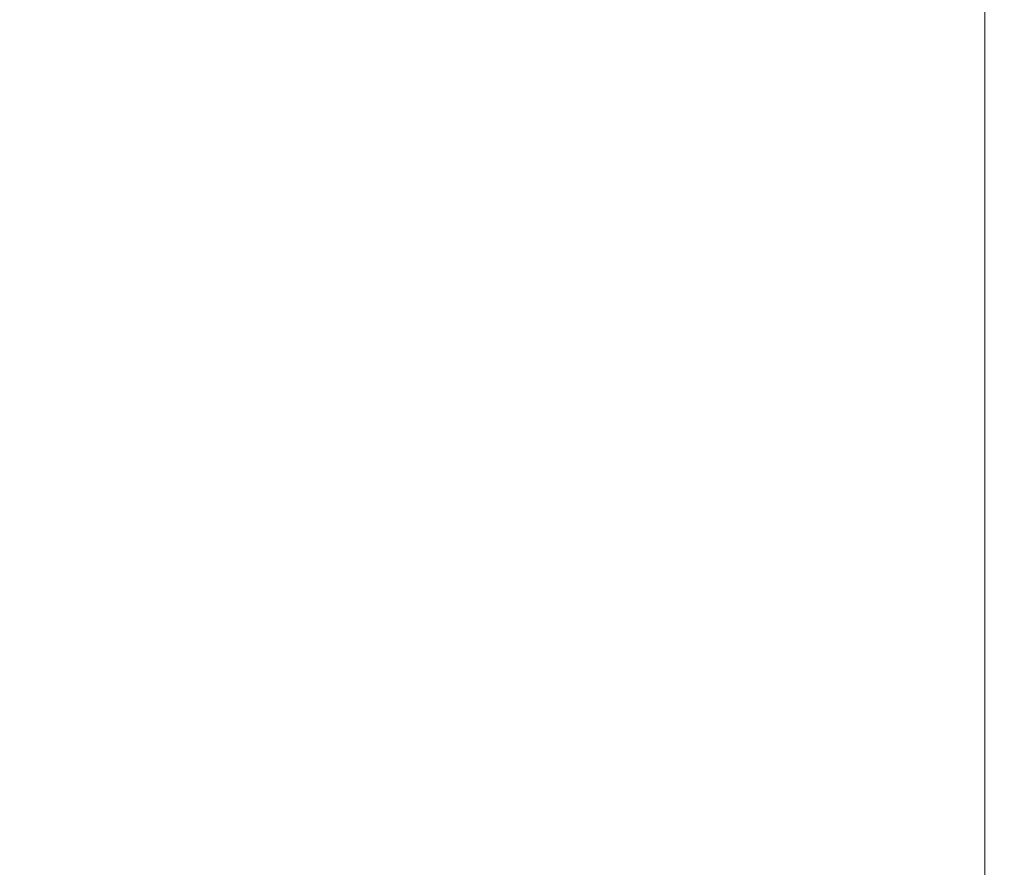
# Model space of a CAD drawing. Header units: inches. Extents: x -64 to 166, y 653 to 805.
# Tile 104 of 256: x -10.224534 to -10.223805, y 657.726598 to 657.727226. Entities that reach past the tile are written whole.
import ezdxf

# ---------------------------------------------------------------- set-up
doc = ezdxf.new("R2010")
doc.units = ezdxf.units.IN
doc.header["$MEASUREMENT"] = 0
doc.layers.add('A-FLOR-HRAL', color=1, linetype='Continuous', lineweight=9)

# ---------------------------------------------------------------- blocks, each defined once
blk = doc.blocks.new('Railing - 4_ x 4_-1398799-_3D_')
at = {"layer": 'A-FLOR-HRAL'}
mesh = blk.add_polyface(dxfattribs=at)
corners = [(2.625, 2.625, 37.09533691), (2.56144434, 2.56144434, 37.02222633), (2.51269305, 2.51269305, 36.93850994), (2.48046881, 2.48046881, 36.84715176), (-2.48046881, 2.48046881, 36.84715176), (-2.51269305, 2.51269305, 36.93850994), (-2.56144434, 2.56144434, 37.02222633), (-2.625, 2.625, 37.09533691)]
mesh.append_faces([[corners[k] for k in face] for face in [(5, 2, 3, 4)]], dxfattribs={"vtx0": -1})
mesh.append_faces([[corners[k] for k in face] for face in [(2, 5, 6, 1)]], dxfattribs={"vtx0": -1, "vtx2": -1})
mesh.append_faces([[corners[k] for k in face] for face in [(7, 0, 1, 6)]], dxfattribs={"vtx2": -1})
mesh = blk.add_polyface(dxfattribs=at)
corners = [(2.48046881, 2.48046881, 36.84715176), (2.35546875, 2.35546875, 36.84715176), (-2.35546875, 2.35546875, 36.84715176), (-2.48046881, 2.48046881, 36.84715176)]
mesh.append_faces([[corners[k] for k in face] for face in [(0, 1, 2, 3)]])
blk = doc.blocks.new('Railing - Railing-1497174-_3D_')
at = {"rotation": 89.99999999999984}
blk.add_blockref('Railing - 4_ x 4_-1398799-_3D_', (-7.7433508, 657.72782221, 1235.06534747), dxfattribs=at)

msp = doc.modelspace()

# ---------------------------------------------------------------- block references
at = {"layer": 'A-FLOR-HRAL'}
msp.add_blockref('Railing - Railing-1497174-_3D_', (0, 0), dxfattribs=at)

doc.saveas('drawing.dxf')
